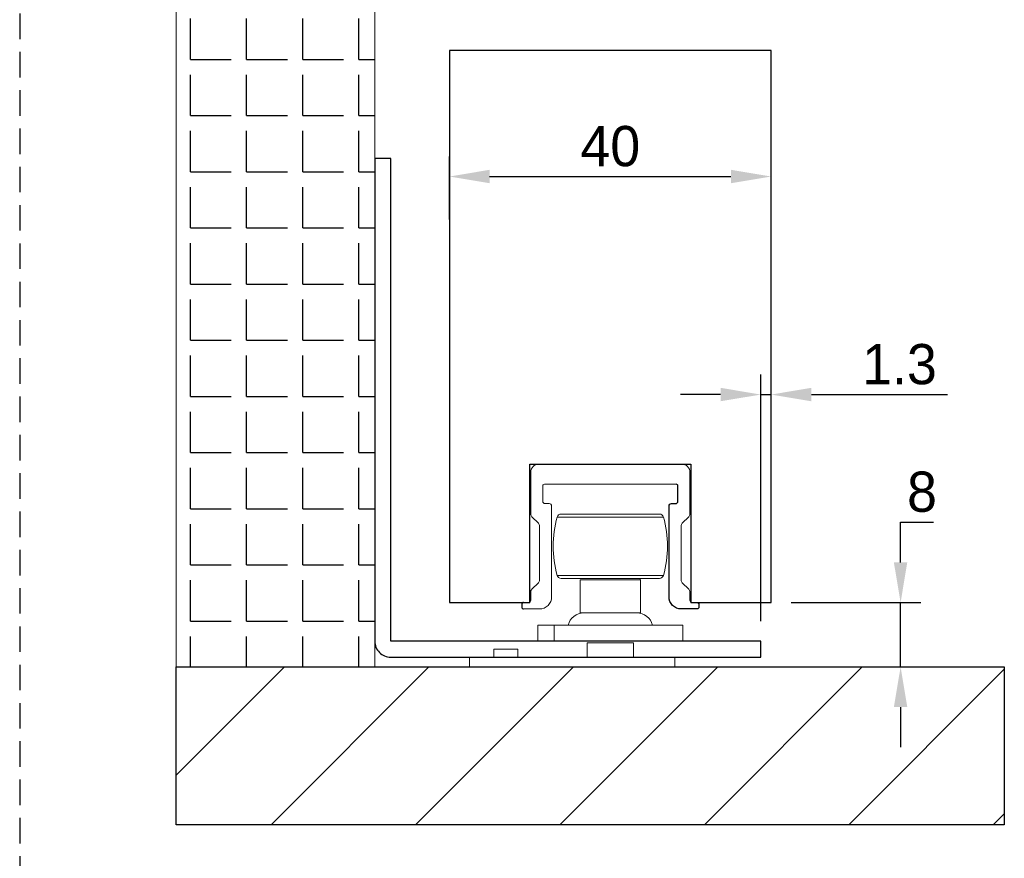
# Model space of a CAD drawing. Header units: millimetres. Extents: x -4223 to -3634, y -1019 to -603.
# Tile 14 of 26: x -3921 to -3799, y -867 to -762. Entities that reach past the tile are written whole.
import ezdxf

# ---------------------------------------------------------------- set-up
doc = ezdxf.new("R2010")
doc.units = ezdxf.units.MM
doc.linetypes.add('HIDDEN2', pattern=[4.7625, 3.175, -1.5875])
doc.layers.add('02___PRT_ALL_AXES', color=7, linetype='Continuous')
for name, color, linetype, lineweight in [('LAY0002', 7, 'Continuous', 30), ('剖面线', 2, 'Continuous', 13), ('标注线', 3, 'Continuous', 13)]:
    doc.layers.add(name, color=color, linetype=linetype, lineweight=lineweight)
doc.dimstyles.new('标注2：1  实际1：1', dxfattribs={"dimtxt": 5, "dimasz": 5, "dimexe": 2.5, "dimexo": 2.5, "dimgap": 1.25, "dimtad": 1, "dimtoh": 1, "dimdsep": 46, "dimtxsty": 'Standard', "dimcen": 5, "dimadec": 0, "dimazin": 0, "dimtfac": 1, "dimtmove": 0, "dimatfit": 3, "dimfxl": 0, "dimarcsym": 0})

# ---------------------------------------------------------------- blocks, each defined once
blk = doc.blocks.new('XJA225')
for points in [[(-160.46, 75.6, 0.198912), (-160.31, 75.95), (-160.31, 82.63, 0.198912), (-160.46, 82.99), (-161.27, 83.8, -0.198912), (-161.41, 84.15), (-161.41, 89.34, -0.414214), (-160.41, 90.34), (-142.61, 90.34)], [(-141.61, 74.43, 0.198912), (-141.76, 74.79), (-142.57, 75.6, -0.198912), (-142.71, 75.95), (-142.71, 82.63, -0.198912), (-142.57, 82.99), (-141.76, 83.8, 0.198912), (-141.61, 84.15), (-141.61, 89.34, 0.414214), (-142.61, 90.34)], [(-143.31, 87.84), (-159.71, 87.84, 0.414214), (-159.91, 87.64), (-159.91, 85.74, 0.414214), (-159.61, 85.44), (-159.11, 85.44, -0.414214), (-158.81, 85.14), (-158.81, 73.84, -0.414214), (-160.31, 72.34), (-162.31, 72.34)], [(-162.31, 73.14), (-162.31, 73.14), (-161.71, 73.14, 0.414214), (-161.41, 73.44), (-161.41, 74.43, -0.198912), (-161.27, 74.79), (-160.46, 75.6)], [(-141.61, 74.43), (-141.61, 73.44, 0.414214), (-141.31, 73.14), (-140.71, 73.14), (-140.71, 73.14)]]:
    blk.add_lwpolyline(points, format="xyb")
at = {"lineweight": 30}
for points in [[(-140.71, 73.14, -0.414214), (-140.51, 72.94), (-140.51, 72.54, -0.414214), (-140.71, 72.34), (-142.71, 72.34, -0.414214), (-144.21, 73.84), (-144.21, 85.14, -0.414214), (-143.91, 85.44), (-143.41, 85.44, 0.414214), (-143.11, 85.74), (-143.11, 87.64, 0.414214), (-143.31, 87.84)], [(-162.31, 73.14, 0.414214), (-162.51, 72.94), (-162.51, 72.54, 0.414214), (-162.31, 72.34)]]:
    blk.add_lwpolyline(points, format="xyb", dxfattribs=at)
blk = doc.blocks.new('TN525')
at = {"color": 2, "linetype": 'Continuous'}
for p, q in [((11.69, 582.31), (-1.53, 582.31)), ((11.2, 582.68), (-1.05, 582.68)), ((11.69, 575.05), (-1.53, 575.05)), ((11.2, 574.68), (-1.05, 574.68)), ((1.33, 574.52), (8.83, 574.52)), ((1.33, 570.38), (1.33, 574.52)), ((8.83, 574.52), (8.73, 574.68)), ((8.83, 570.38), (8.83, 574.52)), ((1.33, 570.38), (7.78, 570.38)), ((8.83, 570.38), (7.78, 570.38)), ((-3.92, 568.88), (14.08, 568.88)), ((-3.92, 568.88), (-3.92, 566.88)), ((-1.92, 568.88), (-1.92, 566.88)), ((14.08, 568.88), (14.08, 566.88)), ((-3.92, 566.88), (14.08, 566.88))]:
    blk.add_line(p, q, dxfattribs=at)
for centre, radius, start, end in [((11.61, 578.68), 13.63, 164.544, 195.456), ((-1.05, 582.18), 0.5, 90, 164.544), ((11.2, 582.18), 0.5, 15.456, 90), ((-1.45, 578.68), 13.63, 344.544, 15.456), ((-1.05, 575.18), 0.5, 195.456, 270), ((11.2, 575.18), 0.5, 270, 344.544), ((1.77, 568.38), 2, 90, 165.5225), ((8.39, 568.38), 2, 14.4775, 90)]:
    blk.add_arc(centre, radius, start, end, dxfattribs=at)
blk = doc.blocks.new('*D20')
at = {"layer": 'Defpoints', "color": 0, "transparency": 16777216}
for p in [(-3827.71, -781.86), (-3867.71, -789.71), (-3827.71, -789.71)]:
    blk.add_point(p, dxfattribs=at)
at = {"layer": '标注线', "color": 0, "lineweight": -2, "transparency": 16777216}
for p, q in [((-3867.71, -787.21), (-3867.71, -779.36)), ((-3827.71, -787.21), (-3827.71, -779.36)), ((-3862.71, -781.86), (-3832.71, -781.86))]:
    blk.add_line(p, q, dxfattribs=at)
at = {"layer": '标注线', "color": 0, "transparency": 16777216}
for points in [[(-3862.71, -781.02), (-3862.71, -782.69), (-3867.71, -781.86)], [(-3832.71, -781.02), (-3832.71, -782.69), (-3827.71, -781.86)]]:
    blk.add_solid(points, dxfattribs=at)
at = {"layer": '标注线', "color": 0, "transparency": 16777216, "insert": (-3847.71, -778.11), "char_height": 5, "attachment_point": 5}
blk.add_mtext('40', dxfattribs=at)
blk = doc.blocks.new('*D22')
at = {"layer": 'Defpoints', "color": 0, "transparency": 16777216}
for p in [(-3827.71, -808.97), (-3827.71, -834.83), (-3829, -839.63)]:
    blk.add_point(p, dxfattribs=at)
at = {"layer": '标注线', "color": 0, "lineweight": -2, "transparency": 16777216}
for p, q in [((-3829, -837.13), (-3829, -806.47)), ((-3827.71, -832.33), (-3827.71, -806.47)), ((-3834, -808.97), (-3839, -808.97)), ((-3829, -808.97), (-3827.71, -808.97)), ((-3822.71, -808.97), (-3805.79, -808.97))]:
    blk.add_line(p, q, dxfattribs=at)
at = {"layer": '标注线', "color": 0, "transparency": 16777216}
for points in [[(-3834, -808.13), (-3834, -809.8), (-3829, -808.97)], [(-3822.71, -808.13), (-3822.71, -809.8), (-3827.71, -808.97)]]:
    blk.add_solid(points, dxfattribs=at)
at = {"layer": '标注线', "color": 0, "transparency": 16777216, "insert": (-3811.75, -805.22), "char_height": 5, "attachment_point": 5}
blk.add_mtext('1.3', dxfattribs=at)
blk = doc.blocks.new('*D23')
at = {"layer": 'Defpoints', "color": 0, "transparency": 16777216}
for p in [(-3827.71, -834.83), (-3811.61, -834.83), (-3827.83, -842.83)]:
    blk.add_point(p, dxfattribs=at)
at = {"layer": '标注线', "color": 0, "lineweight": -2, "transparency": 16777216}
for p, q in [((-3811.61, -829.83), (-3811.61, -824.83)), ((-3811.61, -824.83), (-3807.53, -824.83)), ((-3825.21, -834.83), (-3809.11, -834.83)), ((-3811.61, -842.83), (-3811.61, -834.83)), ((-3825.33, -842.83), (-3809.11, -842.83)), ((-3811.61, -847.83), (-3811.61, -852.83))]:
    blk.add_line(p, q, dxfattribs=at)
at = {"layer": '标注线', "color": 0, "transparency": 16777216}
for points in [[(-3812.45, -829.83), (-3810.78, -829.83), (-3811.61, -834.83)], [(-3812.45, -847.83), (-3810.78, -847.83), (-3811.61, -842.83)]]:
    blk.add_solid(points, dxfattribs=at)
at = {"layer": '标注线', "color": 0, "transparency": 16777216, "insert": (-3808.95, -821.08), "char_height": 5, "attachment_point": 5}
blk.add_mtext('8', dxfattribs=at)

msp = doc.modelspace()

# ---------------------------------------------------------------- hatches: boundary and pattern name
h = msp.add_hatch()
h.set_pattern_fill('ANGLE', color=2)
h.set_pattern_definition([(0, (-9795.273, 5630.962), (0, 6.985), [5.08, -1.905]), (90, (-9795.273, 5630.962), (-6.985, 4e-16), [5.08, -1.905])])
h.paths.add_polyline_path([(-3901.689, -636.925), (-3877.005, -636.925), (-3877.005, -842.827), (-3901.689, -842.827)])
at = {"layer": '剖面线'}
h = msp.add_hatch(dxfattribs=at)
h.set_pattern_fill('ANSI31', color=256, scale=4)
h.set_pattern_definition([(45, (-5363.515, 9751.34), (-8.980256, 8.980256), [])])
h.paths.add_polyline_path([(-3798.716, -862.465), (-3798.716, -842.827), (-3901.689, -842.827), (-3901.689, -862.465)])

# ---------------------------------------------------------------- linework, layer by layer
at = {"color": 2, "linetype": 'HIDDEN2'}
msp.add_line((-3921.15, -613.96), (-3921.15, -1007.96), dxfattribs=at)
at = {"color": 4, "linetype": 'Continuous'}
msp.add_lwpolyline([(-3829.004, -839.627), (-3875.005, -839.627), (-3875.005, -779.627), (-3877.005, -779.627), (-3877.005, -839.627, 0.4142136), (-3875.005, -841.627), (-3829.004, -841.627)], format="xyb", close=True, dxfattribs=at)
at = {"layer": '02___PRT_ALL_AXES', "color": 7, "linetype": 'Continuous'}
msp.add_lwpolyline([(-3837.707, -817.627), (-3837.707, -834.827), (-3827.707, -834.827), (-3827.707, -766.173), (-3867.707, -766.173), (-3867.707, -834.827), (-3857.707, -834.827), (-3857.707, -817.627)], close=True, dxfattribs=at)
at = {"layer": 'LAY0002'}
msp.add_lwpolyline([(-3901.689, -842.827), (-3798.716, -842.827), (-3798.716, -862.465), (-3901.689, -862.465)], close=True, dxfattribs=at)
at = {"layer": '标注线', "color": 0}
msp.add_lwpolyline([(-3901.689, -636.925), (-3877.005, -636.925), (-3877.005, -842.827), (-3901.689, -842.827)], close=True, dxfattribs=at)
at = {"layer": '标注线', "color": 1}
msp.add_lwpolyline([(-3850.604, -841.627), (-3859.205, -841.627), (-3859.205, -840.627), (-3862.205, -840.627), (-3862.205, -841.627), (-3865.204, -841.627), (-3865.204, -842.827), (-3839.704, -842.827), (-3839.704, -841.627), (-3844.804, -841.627), (-3844.804, -839.827), (-3850.604, -839.827)], close=True, dxfattribs=at)

# ---------------------------------------------------------------- block references
at = {"layer": '标注线'}
for name, p in [('XJA225', (-3696.195, -907.968)), ('TN525', (-3852.784, -1406.507))]:
    msp.add_blockref(name, p, dxfattribs=at)

# ---------------------------------------------------------------- dimensions: what is measured, and where the dimension line sits
for base, p1, p2, picture, middle in [((-3827.707, -781.856), (-3867.707, -789.705), (-3827.707, -789.705), '*D20', (-3847.707, -778.106)), ((-3827.707, -808.967), (-3829.004, -839.627), (-3827.707, -834.827), '*D22', (-3811.749, -805.217))]:
    dim = msp.add_linear_dim(base=base, p1=p1, p2=p2, dimstyle='标注2：1  实际1：1', dxfattribs=at)
    dim.commit()
    dim.dimension.update_dxf_attribs({"geometry": picture, "text_midpoint": middle})
dim = msp.add_linear_dim(base=(-3811.613, -834.827), p1=(-3827.833, -842.827), p2=(-3827.707, -834.827), angle=90, dimstyle='标注2：1  实际1：1', dxfattribs=at)
dim.commit()
dim.dimension.update_dxf_attribs({"geometry": '*D23', "text_midpoint": (-3808.946, -824.827), "dimtype": 128})

doc.saveas('drawing.dxf')
